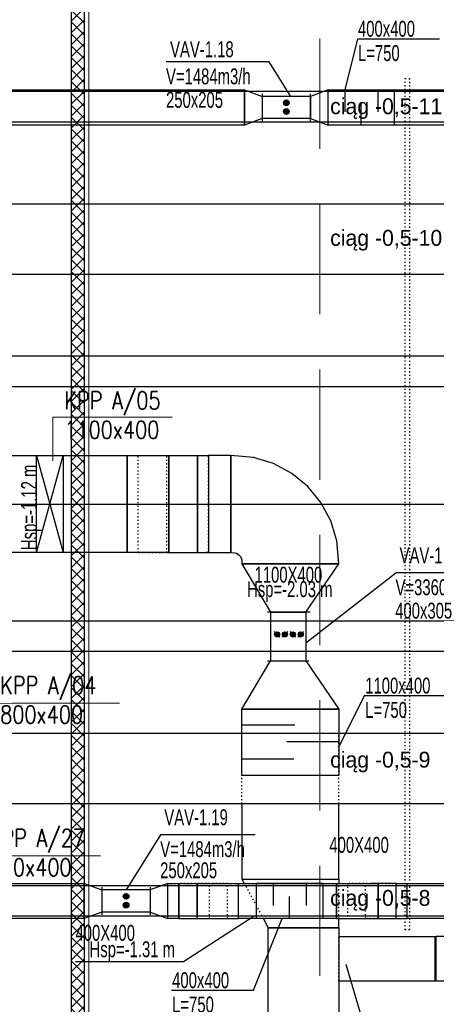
# Model space of a CAD drawing. Header units: centimetres. Extents: x -228435 to 46820, y -89367 to 152985.
# Tile 39 of 252: x -56995 to -52269, y 29331 to 40490. Entities that reach past the tile are written whole.
import ezdxf
from ezdxf.enums import TextEntityAlignment as Align

# ---------------------------------------------------------------- set-up
doc = ezdxf.new("R2010")
doc.units = ezdxf.units.CM
doc.header["$LTSCALE"] = 50
for name, pattern in [('Balustrady$0$DASHED', [0.75, 0.5, -0.25]), ('CADVENT_HIDDEN', [0.8, 0.25, -0.55]), ('Kondygnacja  -0_5$0$HIDDEN', [9.525, 6.35, -3.175]), ('Kondygnacja  -0_5$0$HIDDEN2', [4.7625, 3.175, -1.5875]), ('Osie rzutów$0$DASHDOT2', [12.7, 6.35, -3.175, 0, -3.175])]:
    doc.linetypes.add(name, pattern=pattern)
doc.layers.get('0').update_dxf_attribs({"color": 8})
for name, color, linetype in [('ARCH_WIDOK_KONSTRUKCJA', 8, 'Continuous'), ('bgde-nawiewEXP', 1, 'Continuous'), ('bgde-nawiewHIDDEN', 1, 'Continuous'), ('bgde-tekst', 7, 'Continuous'), ('bgde-wywiewEXP', 5, 'Continuous'), ('bgde-wywiewHIDDEN', 5, 'Continuous'), ('bgde_redukcja', 3, 'Continuous'), ('bgde_tlumik', 6, 'Continuous'), ('bgde_VAV', 7, 'Continuous'), ('bgde_wymiary tłumik VAV', 7, 'Continuous'), ('Kondygnacja  -0_5$0$ARCH_GK', 8, 'Continuous'), ('Kondygnacja  -0_5$0$ARCH_KONSTR_POWYŻEJ RZUTU', 8, 'Kondygnacja  -0_5$0$HIDDEN'), ('Kondygnacja  -0_5$0$ARCH_KONSTR_POWYŻEJ RZUTU_IST', 8, 'Kondygnacja  -0_5$0$HIDDEN2'), ('Osie rzutów$0$ARCH_INFO_OSIE_IST', 8, 'Osie rzutów$0$DASHDOT2'), ('Osie rzutów$0$ARCH_INFO_OSIE_OPISY_IST', 8, 'Continuous')]:
    doc.layers.add(name, color=color, linetype=linetype)
for name, color, linetype, lineweight in [('bgde_AJ_specyfikacja', 2, 'Continuous', 30), ('bgde_klapy opis', 2, 'Continuous', 20), ('bgde_klapy p.poż.', 240, 'Continuous', 30), ('Kondygnacja  -0_5$0$ARCH_WIDOK', 8, 'Continuous', 13)]:
    doc.layers.add(name, color=color, linetype=linetype, lineweight=lineweight)
doc.styles.add('st rom', font='Romans.shx', dxfattribs={"width": 0.8})

# ---------------------------------------------------------------- blocks, each defined once
blk = doc.blocks.new('Osie rzutów')
at = {"layer": 'Osie rzutów$0$ARCH_INFO_OSIE_IST', "ltscale": 10}
for p, q in [((6860, 12510), (6860, 4623.26)), ((4436.24, 8000), (15156.54, 8000))]:
    blk.add_line(p, q, dxfattribs=at)
blk = doc.blocks.new('Kondygnacja  -0_5$0$konstrukcja istniejąca -0.5')
at = {"layer": 'Kondygnacja  -0_5$0$ARCH_KONSTR_POWYŻEJ RZUTU_IST', "ltscale": 10, "elevation": 0}
for points in [[(7382, 8432.9), (6338.5, 8432.9), (6338.5, 8467.9), (7382, 8467.9)], [(7382, 7832.9), (6338.5, 7832.9), (6338.5, 7867.9), (7382, 7867.9)], [(7382, 7532.9), (6338.5, 7532.9), (6338.5, 7567.9), (7382, 7567.9)]]:
    blk.add_lwpolyline(points, dxfattribs=at)
at = {"layer": 'Kondygnacja  -0_5$0$ARCH_KONSTR_POWYŻEJ RZUTU_IST', "ltscale": 10}
blk.add_lwpolyline([(7382, 8132.9), (6338.5, 8132.9), (6338.5, 8167.9), (7382, 8167.9)], dxfattribs=at)
blk = doc.blocks.new('06')
at = {"layer": 'bgde_VAV', "color": 3, "linetype": 'Continuous', "lineweight": -2}
for p, q in [((-54870, 68405), (-54870, 68375)), ((-54870, 68375), (-54870, 68125)), ((-54320, 68375), (-54320, 68405)), ((-54320, 68125), (-54320, 68375)), ((-54870, 68125), (-54870, 68095)), ((-54320, 68095), (-54320, 68125))]:
    blk.add_line(p, q, dxfattribs=at)
at = {"layer": 'bgde_VAV', "color": 3, "linetype": 'ByBlock', "lineweight": -2}
for p, q in [((-54320, 68375), (-54870, 68375)), ((-54320, 68125), (-54870, 68125))]:
    blk.add_line(p, q, dxfattribs=at)
at = {"layer": 'bgde_VAV', "color": 3, "linetype": 'Continuous', "lineweight": -3}
for p, q in [((-54595, 68303), (-54627, 68303)), ((-54595, 68303), (-54626, 68313)), ((-54595, 68303), (-54626, 68293)), ((-54595, 68303), (-54621, 68322)), ((-54595, 68303), (-54621, 68284)), ((-54595, 68303), (-54614, 68329)), ((-54595, 68303), (-54614, 68277)), ((-54595, 68303), (-54605, 68334)), ((-54595, 68303), (-54605, 68273)), ((-54595, 68303), (-54595, 68335)), ((-54595, 68303), (-54585, 68334)), ((-54595, 68303), (-54576, 68329)), ((-54595, 68303), (-54569, 68322)), ((-54595, 68303), (-54565, 68313)), ((-54595, 68303), (-54563, 68303)), ((-54595, 68303), (-54565, 68293)), ((-54595, 68303), (-54569, 68284)), ((-54595, 68303), (-54576, 68277)), ((-54595, 68303), (-54585, 68273)), ((-54595, 68303), (-54595, 68271)), ((-54595, 68203), (-54627, 68203)), ((-54595, 68203), (-54626, 68213)), ((-54595, 68203), (-54626, 68193)), ((-54595, 68203), (-54621, 68222)), ((-54595, 68203), (-54621, 68184)), ((-54595, 68203), (-54614, 68229)), ((-54595, 68203), (-54614, 68177)), ((-54595, 68203), (-54605, 68234)), ((-54595, 68203), (-54605, 68173)), ((-54595, 68203), (-54595, 68235)), ((-54595, 68203), (-54585, 68234)), ((-54595, 68203), (-54576, 68229)), ((-54595, 68203), (-54569, 68222)), ((-54595, 68203), (-54565, 68213)), ((-54595, 68203), (-54563, 68203)), ((-54595, 68203), (-54565, 68193)), ((-54595, 68203), (-54569, 68184)), ((-54595, 68203), (-54576, 68177)), ((-54595, 68203), (-54585, 68173)), ((-54595, 68203), (-54595, 68171))]:
    blk.add_line(p, q, dxfattribs=at)
for centre in [(-54595, 68303), (-54595, 68203)]:
    blk.add_ellipse(centre, major_axis=(32, 0), ratio=1, start_param=-1.570796, end_param=4.712389, dxfattribs=at)
blk = doc.blocks.new('blok')
at = {"layer": 'bgde_VAV', "color": 3, "linetype": 'Continuous', "lineweight": -2}
for p, q in [((-54400, 33775), (-54434, 33775)), ((-53950, 33775), (-54400, 33775)), ((-53967, 33775), (-54000, 33775)), ((-54434, 33225), (-54400, 33225)), ((-54400, 33225), (-54000, 33225)), ((-54000, 33225), (-53967, 33225))]:
    blk.add_line(p, q, dxfattribs=at)
at = {"layer": 'bgde_VAV', "color": 3, "linetype": 'ByBlock', "lineweight": -2}
for p, q in [((-54400, 33775), (-54400, 33225)), ((-54000, 33775), (-54000, 33225))]:
    blk.add_line(p, q, dxfattribs=at)
at = {"layer": 'bgde_VAV', "color": 3, "linetype": 'Continuous', "lineweight": -3}
for p, q in [((-54295, 33493), (-54358, 33556)), ((-54326, 33524), (-54355, 33524)), ((-54326, 33524), (-54354, 33533)), ((-54326, 33524), (-54354, 33515)), ((-54326, 33524), (-54349, 33541)), ((-54326, 33524), (-54349, 33507)), ((-54326, 33524), (-54343, 33547)), ((-54326, 33524), (-54343, 33501)), ((-54326, 33524), (-54335, 33551)), ((-54326, 33524), (-54335, 33497)), ((-54326, 33524), (-54326, 33553)), ((-54326, 33524), (-54317, 33551)), ((-54326, 33524), (-54309, 33547)), ((-54326, 33524), (-54303, 33541)), ((-54326, 33524), (-54299, 33533)), ((-54326, 33524), (-54299, 33515)), ((-54326, 33524), (-54303, 33507)), ((-54326, 33524), (-54309, 33501)), ((-54326, 33524), (-54317, 33497)), ((-54326, 33524), (-54326, 33496)), ((-54326, 33524), (-54298, 33524)), ((-54205, 33556), (-54269, 33493)), ((-54237, 33524), (-54266, 33524)), ((-54237, 33524), (-54264, 33533)), ((-54237, 33524), (-54264, 33515)), ((-54237, 33524), (-54260, 33541)), ((-54237, 33524), (-54260, 33507)), ((-54237, 33524), (-54254, 33547)), ((-54237, 33524), (-54254, 33501)), ((-54237, 33524), (-54246, 33551)), ((-54237, 33524), (-54246, 33497)), ((-54237, 33524), (-54237, 33553)), ((-54237, 33524), (-54228, 33551)), ((-54237, 33524), (-54220, 33547)), ((-54237, 33524), (-54214, 33541)), ((-54237, 33524), (-54210, 33533)), ((-54237, 33524), (-54210, 33515)), ((-54237, 33524), (-54214, 33507)), ((-54237, 33524), (-54220, 33501)), ((-54237, 33524), (-54228, 33497)), ((-54237, 33524), (-54237, 33496)), ((-54237, 33524), (-54208, 33524)), ((-54116, 33493), (-54179, 33556)), ((-54147, 33524), (-54176, 33524)), ((-54147, 33524), (-54175, 33533)), ((-54147, 33524), (-54175, 33515)), ((-54147, 33524), (-54171, 33541)), ((-54147, 33524), (-54171, 33507)), ((-54147, 33524), (-54164, 33547)), ((-54147, 33524), (-54164, 33501)), ((-54147, 33524), (-54156, 33551)), ((-54147, 33524), (-54156, 33497)), ((-54147, 33524), (-54147, 33553)), ((-54147, 33524), (-54139, 33551)), ((-54147, 33524), (-54131, 33547)), ((-54147, 33524), (-54124, 33541)), ((-54147, 33524), (-54120, 33533)), ((-54147, 33524), (-54120, 33515)), ((-54147, 33524), (-54124, 33507)), ((-54147, 33524), (-54131, 33501)), ((-54147, 33524), (-54139, 33497)), ((-54147, 33524), (-54147, 33496)), ((-54147, 33524), (-54119, 33524)), ((-54026, 33556), (-54090, 33493)), ((-54058, 33524), (-54087, 33524)), ((-54058, 33524), (-54085, 33533)), ((-54058, 33524), (-54085, 33515)), ((-54058, 33524), (-54081, 33541)), ((-54058, 33524), (-54081, 33507)), ((-54058, 33524), (-54075, 33547)), ((-54058, 33524), (-54075, 33501)), ((-54058, 33524), (-54067, 33551)), ((-54058, 33524), (-54067, 33497)), ((-54058, 33524), (-54058, 33553)), ((-54058, 33524), (-54049, 33551)), ((-54058, 33524), (-54041, 33547)), ((-54058, 33524), (-54035, 33541)), ((-54058, 33524), (-54031, 33533)), ((-54058, 33524), (-54031, 33515)), ((-54058, 33524), (-54035, 33507)), ((-54058, 33524), (-54041, 33501)), ((-54058, 33524), (-54049, 33497)), ((-54058, 33524), (-54058, 33496)), ((-54058, 33524), (-54029, 33524))]:
    blk.add_line(p, q, dxfattribs=at)
for centre in [(-54326, 33524), (-54237, 33524), (-54147, 33524), (-54058, 33524)]:
    blk.add_ellipse(centre, major_axis=(0, 28.6), ratio=1, start_param=-1.570796, end_param=4.712389, dxfattribs=at)
blk = doc.blocks.new('*a450')
at = {"layer": 'bgde-tekst'}
blk.add_line((0, 0), (1226, 0), dxfattribs=at)
blk = doc.blocks.new('t18')
at = {"layer": 'bgde_tlumik'}
for p, q in [((-53308, 39696), (-53308, 39446)), ((-52933, 39696), (-52933, 39446)), ((-53121, 39296), (-53121, 39546))]:
    blk.add_line(p, q, dxfattribs=at)
blk.add_lwpolyline([(-53496, 39696), (-52746, 39696), (-52746, 39296), (-53496, 39296)], close=True, dxfattribs=at)
blk = doc.blocks.new('t20')
at = {"layer": 'bgde_tlumik'}
for p, q in [((-54475, 32498), (-53875, 32498)), ((-53375, 32306), (-53965, 32306)), ((-54475, 32114), (-53885, 32114))]:
    blk.add_line(p, q, dxfattribs=at)
blk.add_lwpolyline([(-54475, 32675), (-53375, 32675), (-53375, 31925), (-54475, 31925)], close=True, dxfattribs=at)
blk = doc.blocks.new('t19')
at = {"layer": 'bgde_tlumik'}
for p, q in [((-54121, 30702), (-54121, 30452)), ((-53746, 30702), (-53746, 30452)), ((-53933, 30302), (-53933, 30552))]:
    blk.add_line(p, q, dxfattribs=at)
blk.add_lwpolyline([(-54308, 30702), (-53558, 30702), (-53558, 30302), (-54308, 30302)], close=True, dxfattribs=at)

msp = doc.modelspace()

# ---------------------------------------------------------------- hatches: boundary and pattern name
at = {"layer": 'Kondygnacja  -0_5$0$ARCH_GK', "linetype": 'Continuous', "lineweight": -3}
h = msp.add_hatch(dxfattribs=at)
h.set_pattern_fill('ANSI37', color=256, scale=30, style=0)
h.set_pattern_definition([(45, (-121140, -45000), (-67.35192, 67.35192), []), (135, (-121140, -45000), (-67.35192, -67.35192), [])])
h.paths.add_polyline_path([(-56410, 4850), (-56260, 4850), (-56260, 53640), (-56376.667, 53640), (-56410, 53540)], flags=0)
h.paths.add_polyline_path([(-56410, 53740), (-56376.667, 53640), (-56260, 53640), (-56260, 56010), (-56410, 56160)], flags=0)

# ---------------------------------------------------------------- linework, layer by layer
at = {"linetype": 'Balustrady$0$DASHED', "lineweight": 20, "ltscale": 50}
msp.add_lwpolyline([(-53592.361, 52511.025), (-51070.214, 52511.025), (-51070.214, 5276.785), (-53592.361, 5276.785)], close=True, dxfattribs=at)
at = {"layer": 'ARCH_WIDOK_KONSTRUKCJA', "linetype": 'CADVENT_HIDDEN', "elevation": 0}
msp.add_lwpolyline([(-52572.2, 30174.984), (-52622.2, 30174.984), (-52622.2, 39824.984), (-52572.2, 39824.984)], close=True, dxfattribs=at)
at = {"layer": 'bgde-nawiewEXP', "linetype": 'Continuous'}
msp.add_line((-54445.651, 39695.952), (-54445.651, 39295.952), dxfattribs=at)
for points in [[(-54445.651, 39295.952), (-59190.003, 39295.952), (-59190.003, 39695.952), (-54445.651, 39695.952)], [(-53495.651, 39695.952), (-51989.989, 39695.952), (-51989.989, 39295.952), (-53495.651, 39295.952)], [(-41538.801, 37603.941), (-59190.003, 37603.941), (-59190.003, 38403.941), (-41538.801, 38403.941)], [(-41538.801, 31603.941), (-59190.003, 31603.941), (-59190.003, 32403.941), (-41538.801, 32403.941)], [(-56263.382, 30301.612), (-59287.537, 30301.612), (-59287.537, 30701.612), (-56263.382, 30701.612)], [(-55313.382, 30301.612), (-55313.382, 30701.612), (-55313.38, 30701.612)], [(-55313.38, 30701.612), (-55189.278, 30701.612), (-55189.278, 30301.612), (-55313.38, 30301.612)], [(-55313.38, 30301.612), (-55313.38, 30701.612)], [(-55189.278, 30301.612), (-55189.278, 30701.612), (-54983.338, 30701.612), (-54983.338, 30301.612), (-54512.825, 30301.612)], [(-55189.278, 30301.612), (-54983.338, 30301.612), (-54983.338, 30701.612), (-54512.825, 30701.612)], [(-54512.827, 30301.612), (-54512.827, 30701.612)], [(-53401.253, 30701.612), (-52930.74, 30701.612)], [(-53401.251, 30301.612), (-53401.251, 30701.612)], [(-52930.74, 30301.612), (-52724.8, 30301.612), (-52724.8, 30701.612), (-52930.74, 30701.612), (-52930.74, 30701.612), (-53000.333, 30701.612)], [(-52930.74, 30301.612), (-52930.74, 30301.612), (-52930.74, 30301.612), (-52930.74, 30701.612), (-52930.74, 30701.612)], [(-52724.8, 30301.612), (-52600.697, 30301.612), (-52600.697, 30701.612), (-51992.988, 30701.612), (-51992.988, 30701.612), (-51992.988, 30301.612), (-52600.697, 30301.612)], [(-52724.8, 30301.612), (-52724.8, 30701.612), (-52600.697, 30701.612)], [(-53401.253, 30301.612), (-52930.74, 30301.612)]]:
    msp.add_lwpolyline(points, dxfattribs=at)
for points in [[(-54445.651, 39695.952), (-54245.651, 39620.952), (-54245.651, 39370.952), (-54445.651, 39295.952)], [(-53495.651, 39695.952), (-53695.651, 39620.952), (-53695.651, 39370.952), (-53495.651, 39295.952)], [(-56263.382, 30701.612), (-56063.382, 30626.612), (-56063.382, 30376.612), (-56263.382, 30301.612)], [(-55313.382, 30701.612), (-55513.382, 30626.612), (-55513.382, 30376.612), (-55313.382, 30301.612)], [(-54512.825, 30301.612), (-54512.825, 30701.612), (-53401.253, 30701.612), (-53401.253, 30301.612)], [(-52930.74, 30301.612), (-52930.74, 30701.612)]]:
    msp.add_lwpolyline(points, close=True, dxfattribs=at)
at = {"layer": 'bgde-nawiewHIDDEN', "linetype": 'CADVENT_HIDDEN'}
for points in [[(-55189.278, 30301.612), (-54842.868, 30301.612), (-54842.868, 30701.612), (-55189.278, 30701.612)], [(-54983.338, 30301.612), (-54636.927, 30301.612), (-54636.927, 30701.612), (-54983.338, 30701.612)], [(-54512.825, 30301.612), (-54512.823, 30301.612), (-54512.823, 30701.612), (-54512.825, 30701.612)], [(-53401.255, 30301.612), (-53401.255, 30701.612), (-53401.253, 30701.612)], [(-52930.74, 30701.612), (-52724.8, 30701.612)], [(-52600.697, 30301.612), (-52600.695, 30301.612), (-52600.695, 30701.612), (-52600.697, 30701.612)], [(-55313.382, 30301.612), (-55313.38, 30301.612)], [(-53401.255, 30301.612), (-53401.253, 30301.612)], [(-52930.74, 30301.612), (-52724.8, 30301.612)]]:
    msp.add_lwpolyline(points, dxfattribs=at)
msp.add_lwpolyline([(-53277.15, 30701.612), (-53277.15, 30301.612), (-52930.74, 30301.612), (-53071.21, 30301.612), (-53071.21, 30701.612), (-52930.74, 30701.612), (-52930.74, 30701.612)], close=True, dxfattribs=at)
at = {"layer": 'bgde-tekst'}
msp.add_line((-53030.918, 28904.542, 1920), (-53293.208, 29781.159, 1920), dxfattribs=at)
msp.add_lwpolyline([(-55136.807, 29814.966), (-54334.636, 30333.412), (-54334.636, 30333.412)], dxfattribs=at)
at = {"layer": 'bgde-tekst', "elevation": 1920}
msp.add_lwpolyline([(-55136.807, 29814.966), (-54334.636, 30333.412), (-54334.636, 30333.412)], dxfattribs=at)
at = {"layer": 'bgde-wywiewEXP', "linetype": 'Continuous'}
for points in [[(-58204.99, 35850.025), (-58204.99, 35250.025), (-57871.657, 34983.359), (-58204.99, 34700.025), (-58204.99, 34100.025), (-57204.99, 34450.025), (-57204.992, 35550.025), (-55775.617, 35550.031), (-55775.613, 34450.031), (-57204.988, 34450.025), (-57204.99, 35550.025)], [(-54853.816, 34450.031), (-54600.428, 34450.031), (-54600.428, 35550.031), (-54853.816, 35550.031)], [(-54600.433, 34450.038), (-54555.924, 34448.116), (-54537.164, 34442.425), (-54519.874, 34433.183), (-54504.719, 34420.746), (-54492.282, 34405.592), (-54483.041, 34388.302), (-54477.35, 34369.541), (-54475.428, 34325.031), (-53375.428, 34325.031), (-53398.486, 34584.141), (-53466.773, 34809.254), (-53577.666, 35016.719), (-53726.902, 35198.564), (-53908.747, 35347.8), (-54116.212, 35458.693), (-54341.325, 35526.98), (-54600.422, 35550.038), (-54600.428, 35000.038)], [(-54150.428, 33775.031), (-53750.427, 33775.031), (-53375.428, 34325.031), (-54475.428, 34325.031)], [(-54150.428, 33225.031), (-53750.427, 33225.031), (-53375.428, 32675.031), (-54475.428, 32675.031)], [(-52273.836, 29597.595), (-51615.003, 29597.595), (-51615.003, 30097.595), (-52273.836, 30097.595)]]:
    msp.add_lwpolyline(points, close=True, dxfattribs=at)
for points in [[(-55775.617, 35550.031), (-55775.617, 35498.716)], [(-55775.617, 35550.031), (-55305.102, 35550.031), (-55305.102, 34450.031), (-55775.613, 34450.031), (-55775.613, 35550.031)], [(-55305.102, 34450.031), (-55305.102, 35550.031), (-54977.919, 35550.031), (-54977.919, 34450.031)], [(-54977.919, 34450.031), (-54977.919, 35550.031), (-54853.816, 35550.031)], [(-55305.102, 34450.031), (-54853.816, 34450.031)], [(-54853.816, 34450.031), (-54885.354, 34450.031)], [(-54475.428, 34325.031), (-54475.428, 34325.031), (-53375.428, 34325.031)], [(-54475.428, 32403.941), (-54475.428, 32675.031)], [(-53375.428, 32675.031), (-53375.428, 32403.941)], [(-54475.428, 31603.941), (-54475.428, 30749.046), (-53375.428, 30749.046), (-53375.428, 31603.941)], [(-54475.428, 30749.046), (-54449.555, 30701.612)], [(-54475.428, 30749.046), (-53375.428, 30749.046), (-53375.428, 30701.612)], [(-54231.373, 30301.612), (-54175.428, 30199.046)], [(-54175.428, 30199.046), (-54231.373, 30301.612)], [(-53375.428, 30199.046), (-53375.428, 30301.612)], [(-54175.428, 27782.643), (-53375.428, 27782.643), (-53375.428, 27792.643), (-54175.428, 27792.643), (-54175.428, 30199.046), (-53375.428, 30199.046), (-53375.428, 27792.643)], [(-54175.428, 30199.046), (-53375.428, 30199.046)], [(-53375.428, 30199.046), (-54175.428, 30199.046)], [(-53375.428, 29597.595), (-52283.836, 29597.595), (-52283.836, 30097.595), (-52273.836, 30097.595), (-52273.836, 29597.595), (-52283.836, 29597.595)], [(-53375.428, 30097.595), (-52283.836, 30097.595)]]:
    msp.add_lwpolyline(points, dxfattribs=at)
at = {"layer": 'bgde-wywiewHIDDEN', "linetype": 'CADVENT_HIDDEN'}
for points in [[(-55775.617, 34450.031), (-55775.617, 35498.716)], [(-55651.513, 34450.031), (-55651.513, 35550.031), (-54977.919, 35550.031)], [(-55324.329, 34450.031), (-55324.329, 35550.031), (-55305.102, 35550.031)], [(-54853.816, 34450.031), (-54853.814, 34450.031), (-54853.814, 35550.031), (-54853.816, 35550.031)], [(-55775.617, 34450.031), (-55775.613, 34450.031)], [(-55651.513, 34450.031), (-55305.102, 34450.031)], [(-55324.329, 34450.031), (-54977.919, 34450.031)], [(-54475.428, 31603.941), (-54475.428, 32403.941)], [(-53375.428, 31603.941), (-53375.428, 32403.941)], [(-54449.555, 30701.612), (-54231.373, 30301.612)], [(-53375.428, 30301.612), (-53375.428, 30701.612)], [(-53375.428, 29597.595), (-53375.428, 30097.595)], [(-52283.836, 29597.595), (-52283.836, 30097.595)]]:
    msp.add_lwpolyline(points, dxfattribs=at)
at = {"layer": 'bgde_klapy opis'}
for p, q in [((-55266.728, 35985.441), (-56619.576, 35985.441)), ((-56619.576, 35985.441), (-56619.576, 35489.888)), ((-57337.9, 32744.186), (-55863.208, 32744.186)), ((-57394.273, 31012.119), (-56080.401, 31012.119))]:
    msp.add_line(p, q, dxfattribs=at)
at = {"layer": 'bgde_klapy p.poż.'}
for p, q in [((-56803.425, 35550.031, 1004.85), (-56503.425, 34450.031, 1004.85)), ((-56803.425, 34450.031, 1004.85), (-56503.425, 35550.031, 1004.85))]:
    msp.add_line(p, q, dxfattribs=at)
at = {"layer": 'bgde_klapy p.poż.', "elevation": 1004.85}
msp.add_lwpolyline([(-56803.425, 35550.031), (-56503.425, 35550.031), (-56503.425, 34450.031), (-56803.425, 34450.031)], close=True, dxfattribs=at)
at = {"layer": 'bgde_VAV'}
for p, q in [((-54163.898, 40011.785, 21.417), (-55332.106, 40011.785, 21.417)), ((-53918.542, 39620.952), (-54163.898, 40011.785, 21.417)), ((-53750.429, 33428.098), (-52728.85, 34221.21, -2909.976)), ((-51655.669, 34221.21, -2909.976), (-52728.85, 34221.21, -2909.976)), ((-55397.831, 31252.716, 21.417), (-55788.382, 30626.612)), ((-54324.651, 31252.716, 21.417), (-55397.831, 31252.716, 21.417))]:
    msp.add_line(p, q, dxfattribs=at)
at = {"layer": 'bgde_wymiary tłumik VAV'}
for p, q in [((-53164.537, 40274.303), (-53308.151, 39695.952)), ((-53164.537, 40274.303), (-52234.192, 40274.303)), ((-53082.678, 32829.602), (-53375.428, 32251.251)), ((-53082.678, 32829.602), (-52152.333, 32829.602)), ((-54342.191, 29490.719), (-54017.818, 30301.612)), ((-55272.535, 29490.719), (-54342.191, 29490.719))]:
    msp.add_line(p, q, dxfattribs=at)
at = {"layer": 'Kondygnacja  -0_5$0$ARCH_GK', "linetype": 'Continuous', "lineweight": -3}
for p, q in [((-56260, 4850), (-56260, 56010)), ((-56410, 53540), (-56410, 4850))]:
    msp.add_line(p, q, dxfattribs=at)
at = {"layer": 'Kondygnacja  -0_5$0$ARCH_WIDOK'}
msp.add_line((-56210, 55960), (-56210, 4850), dxfattribs=at)

# ---------------------------------------------------------------- block references
at = {"layer": 'bgde-tekst'}
for p in [(-56362.807, 29814.966), (-56362.807, 29814.966, 1920)]:
    msp.add_blockref('*a450', p, dxfattribs=at)
at = {"layer": 'bgde_redukcja'}
for name, p in [('06', (624.444, -28754.013)), ('blok', (249.999, 0)), ('06', (-1193.288, -37748.353))]:
    msp.add_blockref(name, p, dxfattribs=at)
at = {"layer": 'bgde_tlumik'}
for name in ['t18', 't20', 't19']:
    msp.add_blockref(name, (0, 0), dxfattribs=at)
at = {"layer": 'Kondygnacja  -0_5$0$ARCH_KONSTR_POWYŻEJ RZUTU', "xscale": 10, "yscale": 10, "zscale": 10}
msp.add_blockref('Kondygnacja  -0_5$0$konstrukcja istniejąca -0.5', (-121140, -45000), dxfattribs=at)
at = {"layer": 'Osie rzutów$0$ARCH_INFO_OSIE_OPISY_IST', "xscale": 10, "yscale": 10, "zscale": 10}
msp.add_blockref('Osie rzutów', (-121140, -45000), dxfattribs=at)

# ---------------------------------------------------------------- texts
at = {"layer": 'bgde-tekst', "width": 0.7}
for p in [(-56798.654, 34478.618), (-56798.654, 34478.618, 1920)]:
    msp.add_text('Hsp=-1.12 m ', height=180, rotation=90, dxfattribs=at).set_placement(p)
for s, p in [('1100X400', (-54331.433, 34110.18)), ('1100X400', (-54331.433, 34110.18, 1920)), ('Hsp=-2.03 m ', (-54416.433, 33946.276)), ('Hsp=-2.03 m ', (-54416.433, 33946.276, 1920)), ('400X400', (-53482.668, 31047.733)), ('400X400', (-53482.668, 31047.733, 1920)), ('400X400', (-56362.162, 30051.04, 1920))]:
    msp.add_text(s, height=180, dxfattribs=at).set_placement(p)
for p in [(-55186.807, 29864.966), (-55186.807, 29864.966, 1920)]:
    msp.add_text('Hsp=-1.31 m ', height=180, dxfattribs=at).set_placement(p, align=Align.RIGHT)
at = {"layer": 'bgde_AJ_specyfikacja', "char_height": 180, "attachment_point": 1}
for s, insert, width in [('ciąg -0,5-11', (-53473.656, 39599.63, 1920), 1505.25105), ('ciąg -0,5-10', (-53473.656, 38107.541, 1920), 1505.25105), ('ciąg -0,5-9', (-53473.656, 32193.65, 1920), 1200.25049), ('ciąg -0,5-8', (-53473.656, 30626.667, 1920), 1200.25049)]:
    msp.add_mtext(s, dxfattribs=dict(at, insert=insert, width=width))
at = {"layer": 'bgde_klapy opis', "char_height": 200, "attachment_point": 1, "style": 'st rom'}
for s, insert, width in [('KPP A/05\\P1100x400', (-56488.002, 36275.356), 1710.86952), ('KPP A/04\\P800x400', (-57215.891, 33047.428), 1841.72406), ('KPP A/27\\P400x400', (-57345.949, 31316.648), 1757.98081)]:
    msp.add_mtext(s, dxfattribs=dict(at, insert=insert, width=width))
at = {"layer": 'bgde_VAV', "width": 0.7}
for s, p in [('VAV-1.18', (-55289.163, 40065.695, 1941.417)), ('V=1484m3/h', (-55335.572, 39758.279, 1941.417)), ('VAV-1.20', (-52685.907, 34329.513, -989.976)), ('V=3360m3/h', (-52732.316, 33967.704, -989.976)), ('VAV-1.19', (-55354.888, 31361.019, 1941.417)), ('V=1484m3/h', (-55401.297, 30999.21, 1941.417))]:
    msp.add_text(s, height=180, dxfattribs=at).set_placement(p)
at = {"layer": 'bgde_wymiary tłumik VAV', "width": 0.7}
for s, p in [('400x400', (-53158.11, 40297.782, 1920)), ('L=750', (-53158.11, 40022.121, 1920)), ('250x205', (-55335.496, 39491.871, 1920)), ('400x305', (-52735.864, 33702.426, 1920)), ('1100x400', (-53076.251, 32853.081, 1920)), ('L=750', (-53076.251, 32577.42, 1920)), ('250x205', (-55402.111, 30759.92, 1920)), ('400x400', (-55266.108, 29514.198, 1920)), ('L=750', (-55266.108, 29238.537, 1920))]:
    msp.add_text(s, height=180, dxfattribs=at).set_placement(p)

doc.saveas('drawing.dxf')
